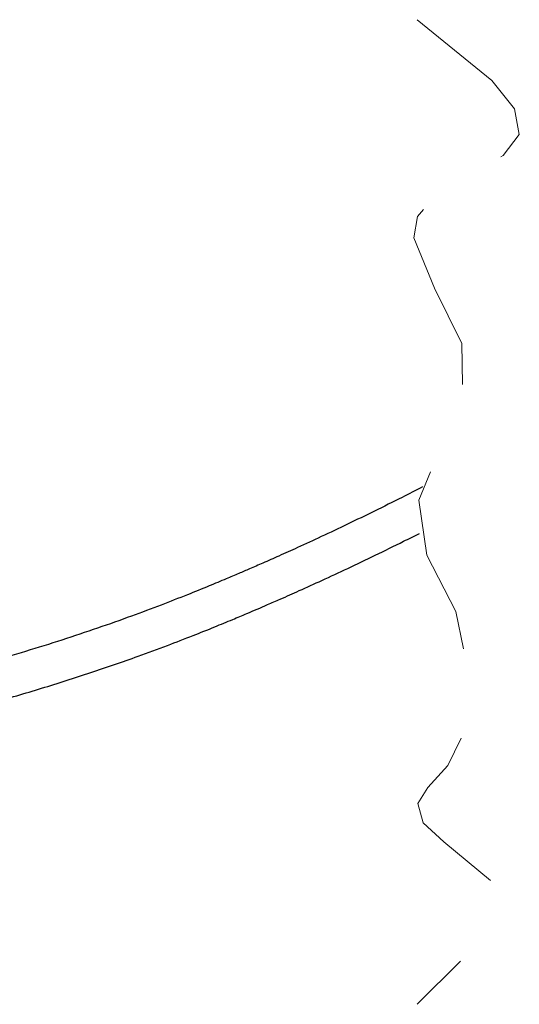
# Model space of a CAD drawing. Header units: millimetres. Extents: x 56 to 3092, y 90 to 4365.
# Tile 9 of 28: x 2420 to 2470, y 875 to 975. Entities that reach past the tile are written whole.
import ezdxf

# ---------------------------------------------------------------- set-up
doc = ezdxf.new("R2010")
doc.units = ezdxf.units.MM
doc.header["$LTSCALE"] = 15
doc.linetypes.add('HIDDEN', pattern=[1.905, 1.27, -0.635])

msp = doc.modelspace()

# ---------------------------------------------------------------- linework, layer by layer
at = {"color": 7, "linetype": 'HIDDEN', "lineweight": 18, "flags": 128}
msp.add_lwpolyline([(2460.071, 975.289), (2467.646, 969.111), (2469.935, 966.248), (2470.424, 963.656), (2468.778, 961.532), (2466.377, 960.01), (2461.759, 957.209), (2460.082, 955.352), (2459.737, 953.177), (2461.815, 948.071), (2464.582, 942.464), (2464.695, 936.931), (2462.339, 931.669), (2460.232, 926.601), (2461.028, 921.033), (2463.982, 915.31), (2466.021, 905.53), (2463.18, 899.694), (2461.128, 897.469), (2460.143, 895.849), (2460.656, 893.876), (2462.751, 891.971), (2467.491, 888.061), (2468.169, 885.176), (2466.676, 882.071), (2460.071, 875.496)], dxfattribs=at)
at = {"color": 7, "linetype": 'Continuous', "lineweight": 25}
for points, knots in [([(2356.71, 929.793), (2355.141, 929.496), (2352.1, 928.922), (2347.841, 927.96), (2344.12, 927.009), (2341.009, 926.107), (2338.428, 925.268), (2336.2, 924.461), (2334.311, 923.698), (2332.741, 922.993), (2331.557, 922.409), (2330.607, 921.901), (2329.553, 921.296), (2328.307, 920.497), (2326.923, 919.443), (2325.467, 918.057), (2324.148, 916.24), (2323.405, 913.877), (2323.646, 911.393), (2324.71, 909.384), (2326.091, 907.85), (2327.506, 906.691), (2329.044, 905.694), (2330.734, 904.787), (2332.697, 903.905), (2335.1, 903.005), (2337.98, 902.119), (2341.249, 901.307), (2344.77, 900.608), (2348.43, 900.037), (2352.187, 899.589), (2356.648, 899.204), (2361.803, 898.952), (2367.632, 898.896), (2373.458, 899.05), (2379.233, 899.397), (2384.906, 899.918), (2391.042, 900.665), (2397.648, 901.691), (2404.736, 903.055), (2411.148, 904.527), (2416.888, 906.031), (2421.962, 907.502), (2426.916, 909.078), (2431.165, 910.548), (2434.618, 911.822), (2437.209, 912.822), (2439.413, 913.702), (2441.23, 914.448), (2442.662, 915.048), (2443.84, 915.549), (2444.969, 916.035), (2446.394, 916.657), (2448.231, 917.474), (2450.513, 918.511), (2453.083, 919.706), (2455.844, 921.027), (2458.268, 922.208), (2459.751, 922.959), (2460.285, 923.229)], [0, 0, 0, 0, 0.025888, 0.050187, 0.070784, 0.088146, 0.102694, 0.114798, 0.12655, 0.135721, 0.142696, 0.147963, 0.153186, 0.162402, 0.171938, 0.181339, 0.194945, 0.207893, 0.220605, 0.234328, 0.243969, 0.25396, 0.263892, 0.273646, 0.285033, 0.298767, 0.315215, 0.333874, 0.353345, 0.373418, 0.393916, 0.41468, 0.44602, 0.477574, 0.509167, 0.540512, 0.571366, 0.601525, 0.640719, 0.679746, 0.718534, 0.747378, 0.775945, 0.804185, 0.831665, 0.848838, 0.863866, 0.876701, 0.887316, 0.895704, 0.90189, 0.908069, 0.915636, 0.927093, 0.940668, 0.956281, 0.973053, 0.990293, 1, 1, 1, 1]), ([(2460.615, 927.943), (2459.92, 927.584), (2458.301, 926.748), (2455.758, 925.491), (2453.028, 924.165), (2450.423, 922.933), (2448.101, 921.861), (2446.125, 920.969), (2444.504, 920.251), (2443.151, 919.661), (2441.914, 919.13), (2440.549, 918.552), (2438.812, 917.831), (2436.613, 916.94), (2433.989, 915.915), (2430.956, 914.781), (2427.603, 913.595), (2424.025, 912.403), (2420.343, 911.254), (2416.603, 910.167), (2412.08, 908.946), (2406.753, 907.652), (2400.613, 906.363), (2394.702, 905.317), (2388.994, 904.484), (2383.46, 903.838), (2377.779, 903.35), (2371.997, 903.044), (2366.174, 902.938), (2361.001, 903.039), (2356.506, 903.283), (2352.701, 903.606), (2348.97, 904.048), (2345.356, 904.615), (2341.91, 905.307), (2338.769, 906.103), (2336.071, 906.954), (2333.903, 907.791), (2332.191, 908.589), (2330.784, 909.377), (2329.604, 910.186), (2328.572, 911.106), (2327.805, 912.086), (2327.508, 913.163), (2327.712, 914.104), (2328.244, 915.012), (2329.123, 915.986), (2330.332, 916.975), (2331.505, 917.744), (2332.5, 918.32), (2333.338, 918.77), (2334.396, 919.296), (2335.825, 919.942), (2337.576, 920.652), (2339.67, 921.414), (2342.127, 922.216), (2345.12, 923.085), (2348.732, 924.009), (2352.708, 924.91), (2355.502, 925.439), (2356.855, 925.695)], [0, 0, 0, 0, 0.013565, 0.031592, 0.049189, 0.066202, 0.081572, 0.093538, 0.103797, 0.112317, 0.119132, 0.127147, 0.138021, 0.151747, 0.168295, 0.186864, 0.207904, 0.229966, 0.252268, 0.274788, 0.297501, 0.333518, 0.369828, 0.406296, 0.437603, 0.469852, 0.502896, 0.536464, 0.570245, 0.603879, 0.626168, 0.648305, 0.670091, 0.691308, 0.711726, 0.731027, 0.747474, 0.760757, 0.7713, 0.7802, 0.788704, 0.796046, 0.804144, 0.809953, 0.814734, 0.820412, 0.828039, 0.837368, 0.84742, 0.852342, 0.857295, 0.863912, 0.872834, 0.884487, 0.896663, 0.911466, 0.929315, 0.950689, 0.976122, 1, 1, 1, 1])]:
    msp.add_open_spline(points, degree=3, knots=knots, dxfattribs=at)

doc.saveas('drawing.dxf')
